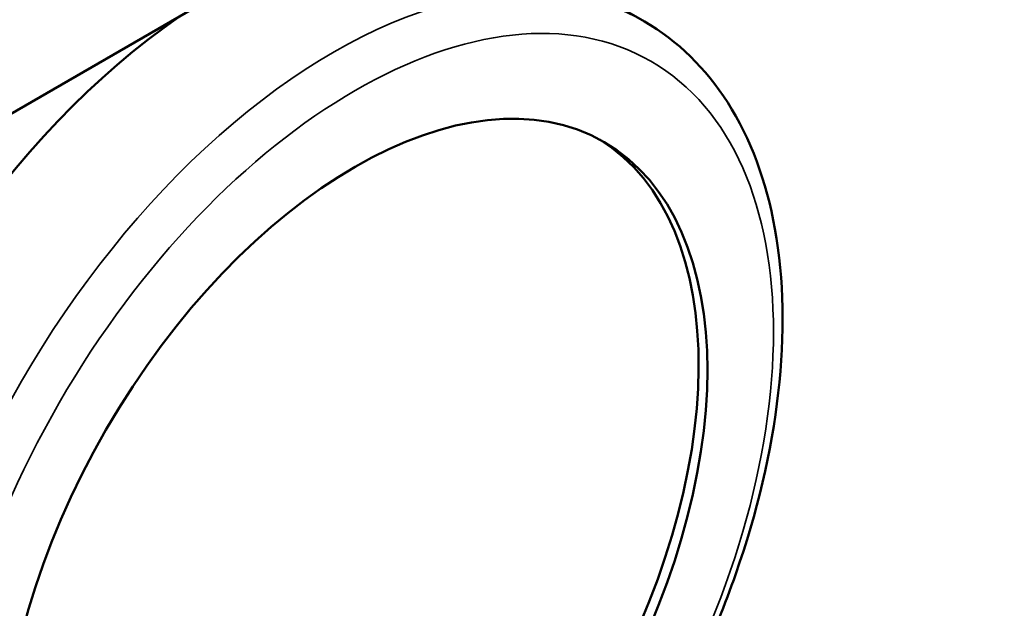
# Model space of a CAD drawing. Header units: inches. Extents: x 0 to 136, y 2 to 86.
# Tile 143 of 160: x 120.939 to 121.73, y 61.403 to 61.875. Entities that reach past the tile are written whole.
import ezdxf

# ---------------------------------------------------------------- set-up
doc = ezdxf.new("R2010")
doc.units = ezdxf.units.IN
doc.header["$LTSCALE"] = 4
doc.header["$MEASUREMENT"] = 0
doc.layers.add('Visible (ANSI)', color=7, linetype='Continuous', lineweight=50)
doc.layers.add('Visible Narrow (ANSI)', color=7, linetype='Continuous', lineweight=35)

msp = doc.modelspace()

# ---------------------------------------------------------------- linework, layer by layer
at = {"layer": 'Visible (ANSI)'}
for p, q in [((121.72981, 62.26038), (120.56972, 61.5906)), ((121.44095, 61.87396), (121.35257, 61.92499))]:
    msp.add_line(p, q, dxfattribs=at)
for centre, major_axis, start_param, end_param in [((121.10257, 61.49198), (-0.25, -0.43301), 4.025811, 6.283185), ((121.20156, 61.43483), (0.2, 0.34641), 3.159271, 6.265507)]:
    msp.add_ellipse(centre, major_axis=major_axis, ratio=0.57735, start_param=start_param, end_param=end_param, dxfattribs=at)
msp.add_ellipse((121.20863, 61.43074), major_axis=(-0.2, -0.34641), ratio=0.57735, dxfattribs=at)
msp.add_open_spline([(121.44095, 61.87396), (121.46769, 61.85853), (121.49037, 61.83627), (121.52619, 61.7801), (121.53882, 61.74568), (121.55291, 61.66716), (121.55371, 61.62257), (121.54298, 61.52876), (121.53136, 61.47951), (121.49709, 61.3816), (121.4745, 61.33296), (121.42065, 61.24098), (121.38942, 61.19763), (121.32126, 61.12039), (121.28432, 61.08652), (121.20805, 61.03173), (121.1687, 61.01084), (121.09145, 60.98497), (121.05347, 60.97983), (120.99029, 60.98633), (120.96415, 60.99454), (120.94095, 61.00794)], degree=3, knots=[0.785398, 0.785398, 0.785398, 0.785398, 1.077034, 1.077034, 1.385191, 1.385191, 1.711222, 1.711222, 2.039607, 2.039607, 2.366597, 2.366597, 2.692982, 2.692982, 3.020048, 3.020048, 3.348486, 3.348486, 3.673919, 3.673919, 3.926991, 3.926991, 3.926991, 3.926991], dxfattribs=at)
at = {"layer": 'Visible Narrow (ANSI)'}
msp.add_ellipse((121.19095, 61.44095), major_axis=(0.25, 0.43301), ratio=0.57735, start_param=0, end_param=3.141593, dxfattribs=at)
msp.add_ellipse((121.20863, 61.43074), major_axis=(0.2375, 0.41136), ratio=0.57735, dxfattribs=at)

doc.saveas('drawing.dxf')
